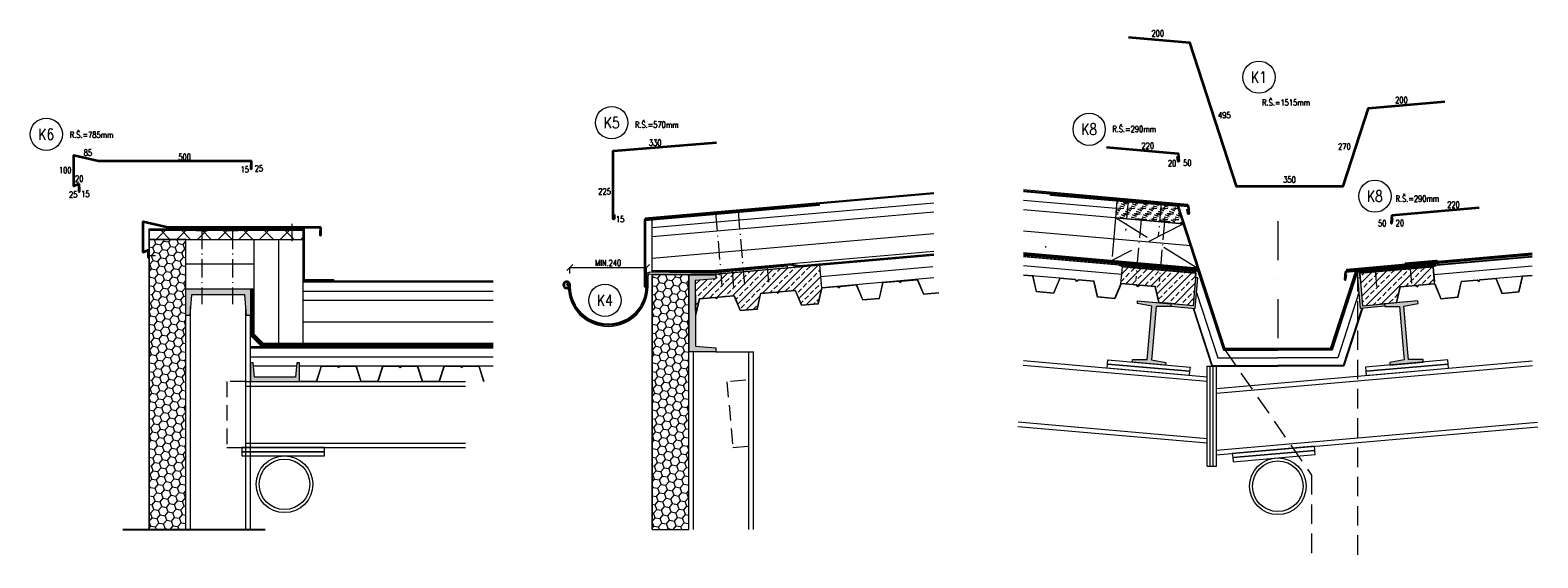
# Model space of a CAD drawing. Header units: millimetres. Extents: x -485339 to 350584, y -2181201 to -313328.
# Tile 7 of 115: x -314240 to -309330, y -1055713 to -1053996. Entities that reach past the tile are written whole.
import ezdxf
from ezdxf.enums import TextEntityAlignment as Align

# ---------------------------------------------------------------- set-up
doc = ezdxf.new("R2010")
doc.units = ezdxf.units.MM
doc.header["$LTSCALE"] = 10
for name, pattern in [('ACAD_ISO10W100', [18.5, 12, -3, 0.5, -3]), ('DASHDOT', [25.4, 12.7, -6.35, 0, -6.35]), ('ČÁRKOVANÁ', [19.05, 12.7, -6.35]), ('ČÁRKOVANÁ2', [9.525, 6.35, -3.175])]:
    doc.linetypes.add(name, pattern=pattern)
doc.layers.get('Defpoints').update_dxf_attribs({"color": 201})
for name, color, linetype, lineweight in [('N_klemp', 220, 'Continuous', 35), ('N_popis', 10, 'Continuous', 18), ('N_čáry_plné', 10, 'Continuous', 18), ('N_čáry_pod', 10, 'ČÁRKOVANÁ', 18), ('N_šrary', 10, 'Continuous', 18), ('St_čáry_plné', 250, 'Continuous', 18), ('St_čáry_pod', 250, 'ČÁRKOVANÁ2', 18), ('St_šrafy', 250, 'Continuous', 18)]:
    doc.layers.add(name, color=color, linetype=linetype, lineweight=lineweight)
doc.styles.get("Standard").update_dxf_attribs({"font": 'simplex.shx', "width": 0.8})
doc.linetypes.add('IZOLACE', pattern='A,0.0001,-0.1,[134,ltypeshp.shx,S=0.1,R=0,X=-0.1,Y=0],-0.2,[134,ltypeshp.shx,S=0.1,R=180,X=0.1,Y=0],-0.1', length=0.4001)
doc.linetypes.add('ZIGZAG', pattern='A,0.00254,-5.08,[131,ltypeshp.shx,S=5.08,R=0,X=-5.08,Y=0],-10.16,[131,ltypeshp.shx,S=5.08,R=180,X=5.08,Y=0],-5.08', length=20.32254)
doc.dimstyles.new('stavební M20', dxfattribs={"dimtxt": 20, "dimasz": 20, "dimexe": 1, "dimexo": 1, "dimgap": 5, "dimtad": 1, "dimdec": 0, "dimtxsty": 'Standard', "dimblk": 'OBLIQUE', "dimcen": 2.5, "dimclrd": 256, "dimclre": 256, "dimclrt": 256, "dimadec": 0, "dimazin": 0, "dimtfac": 1, "dimtdec": 0, "dimtmove": 2, "dimatfit": 3, "dimfxl": 20, "dimfxlon": 1, "dimlwd": -1, "dimlwe": -1, "dimarcsym": 0})

# ---------------------------------------------------------------- blocks, each defined once
blk = doc.blocks.new('_OBLIQUE')
at = {"color": 0, "linetype": 'ByBlock'}
blk.add_line((-0.5, -0.5), (0.5, 0.5), dxfattribs=at)
blk = doc.blocks.new('*D2654')
at = {"layer": 'Defpoints', "color": 0, "transparency": 16777216}
for p in [(-312232.7, -1054768.3), (-312482.7, -1054824.8), (-312232.7, -1054816.5)]:
    blk.add_point(p, dxfattribs=at)
at = {"layer": 'N_popis', "transparency": 16777216}
for p, q in [((-312482.7, -1054788.3), (-312482.7, -1054767.3)), ((-312482.7, -1054768.3), (-312232.7, -1054768.3)), ((-312232.7, -1054788.3), (-312232.7, -1054767.3))]:
    blk.add_line(p, q, dxfattribs=at)
at = {"layer": 'N_popis', "linetype": 'ByBlock', "transparency": 16777216, "xscale": 20, "yscale": 20, "zscale": 20, "rotation": 180}
blk.add_blockref('_OBLIQUE', (-312482.7, -1054768.3), dxfattribs=at)
at = {"layer": 'N_popis', "linetype": 'ByBlock', "transparency": 16777216, "xscale": 20, "yscale": 20, "zscale": 20}
blk.add_blockref('_OBLIQUE', (-312232.7, -1054768.3), dxfattribs=at)
at = {"layer": 'N_popis', "transparency": 16777216, "insert": (-312357.7, -1054753.3), "char_height": 20, "attachment_point": 5}
blk.add_mtext('MIN.240', dxfattribs=at)

msp = doc.modelspace()

# ---------------------------------------------------------------- hatches: boundary and pattern name
at = {"layer": 'N_čáry_plné'}
h = msp.add_hatch(dxfattribs=at)
h.set_pattern_fill('ANSI37', color=256, scale=15)
h.set_pattern_definition([(45, (-1732.045, 716.554), (-33.6759605, 33.6759605), []), (135, (-1732.045, 716.554), (-33.6759605, -33.6759605), [])])
h.paths.add_polyline_path([(-313852.6, -1054676.8), (-313350.6, -1054676.8), (-313350.6, -1054646.8), (-313852.6, -1054646.8)])
h = msp.add_hatch(dxfattribs=at)
h.set_pattern_fill('ANSI33', color=256, scale=5)
h.set_pattern_definition([(45, (1272.872, 0), (-22.4506403, 22.4506403), []), (45, (1295.323, 0), (-22.4506403, 22.4506403), [15.875, -7.9375])])
h.paths.add_polyline_path([(-311673.5, -1054885.2), (-311662, -1054834), (-311665.2, -1054797.3), (-311668.4, -1054760.4), (-312007.6, -1054790.1), (-312007.6, -1054792.7), (-312007.6, -1054805.1), (-312074, -1054810.9), (-312073.9, -1054899.3), (-312072, -1054920.2), (-312060.4, -1054869), (-312008.6, -1054864.5), (-312003.7, -1054868.2), (-311999.5, -1054863.7), (-311947.8, -1054859.1), (-311927.5, -1054907.5), (-311872.7, -1054902.8), (-311861.1, -1054851.5), (-311809.4, -1054847), (-311804.5, -1054850.7), (-311800.3, -1054846.2), (-311748.6, -1054841.7), (-311728.3, -1054890)])
at = {"layer": 'N_šrary'}
h = msp.add_hatch(dxfattribs=at)
h.set_pattern_fill('WOOD2', color=256, angle=45)
h.set_pattern_definition([(153.4349, (4.67, 4.67), (-53.88151612, 17.960549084), [9.638614, -70.6832216]), (184.3987, (-3.9513, 8.9803), (-197.565624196, -17.9604870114), [4.683531, -229.4929116]), (181.8476, (9.3395, 26.5816), (-520.8548621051, -17.9604167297), [11.141304, -545.9241812]), (154.9831, (-1.796, 26.2223), (-197.5656367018, 89.802583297), [5.945988, -291.3533924]), (135, (10.776, 10.776), (-35.9210245, 4e-15), [5.08, -20.32]), (163.4429, (7.1842, 14.3684), (359.2102015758, -107.7632518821), [13.865708, -679.4193676]), (129.2894, (-6.1066, 18.3197), (143.6840635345, -179.6051357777), [5.105349, -250.1615012]), (174.8056, (-9.3395, 22.271), (161.64461943, -17.960433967), [3.967607, -194.412743])])
h.paths.add_polyline_path([(-310622.8, -1054613.6), (-310546.5, -1054620.3), (-310484, -1054625.7), (-310502.1, -1054570.2), (-310701.3, -1054552.8), (-310703.4, -1054576.4), (-310706, -1054606.3)])
h = msp.add_hatch(dxfattribs=at)
h.set_pattern_fill('HONEY', color=253, scale=5, angle=350, style=0)
h.set_pattern_definition([(350, (-1732.045, 716.554), (25.83807637, 9.40429065), [15.875, -31.75]), (110, (-1732.045, 716.554), (-21.0633928, 17.6742852), [15.875, -31.75]), (50, (-1732.045, 716.554), (4.77468357, 27.07857585), [-31.75, 15.875])])
h.paths.add_polyline_path([(-313852.6, -1055620.9), (-313732.6, -1055620.9), (-313732.6, -1054924.2), (-313732.6, -1054837.5), (-313732.6, -1054756.8), (-313732.6, -1054676.8), (-313852.6, -1054676.8)])
h = msp.add_hatch(dxfattribs=at)
h.set_pattern_fill('HONEY', color=253, scale=5, angle=350, style=0)
h.set_pattern_definition([(350, (-94.281, 716.554), (25.83807637, 9.40429065), [15.875, -31.75]), (110, (-94.281, 716.554), (-21.0633928, 17.6742852), [15.875, -31.75]), (50, (-94.281, 716.554), (4.77468357, 27.07857585), [-31.75, 15.875])])
h.paths.add_polyline_path([(-312094.8, -1055620.9), (-312094.8, -1054924.2), (-312094.8, -1054837.5), (-312094.8, -1054792.7), (-312214.8, -1054792.7), (-312214.8, -1055620.9)])
at = {"layer": 'St_šrafy'}
h = msp.add_hatch(dxfattribs=at)
h.set_pattern_fill('ANSI33', color=256, scale=5, angle=180)
h.set_pattern_definition([(45, (0, 0), (-22.4506403, 22.4506403), []), (45, (22.45, 0), (-22.4506403, 22.4506403), [15.875, -7.9375])])
h.paths.add_polyline_path([(-310685.4, -1054790.8), (-310683.3, -1054765.9), (-310444.1, -1054786.8), (-310445.3, -1054801.3), (-310453.3, -1054892.9), (-310509.5, -1054888), (-310509.4, -1054887.5), (-310509.3, -1054886.5), (-310564.1, -1054881.7), (-310575.7, -1054830.5), (-310627.4, -1054826), (-310632.4, -1054829.7), (-310636.5, -1054825.2), (-310688.1, -1054820.7)])
h = msp.add_hatch(dxfattribs=at)
h.set_pattern_fill('ANSI33', color=256, scale=5)
h.paths.add_polyline_path([(-309669.1, -1054790.8), (-309671.3, -1054765.9), (-309910.5, -1054786.8), (-309909.3, -1054801.3), (-309901.2, -1054892.9), (-309845.1, -1054888), (-309845.2, -1054887.5), (-309845.3, -1054886.5), (-309790.5, -1054881.7), (-309778.9, -1054830.5), (-309727.1, -1054826), (-309722.2, -1054829.7), (-309718, -1054825.2), (-309666.5, -1054820.7)])
h = msp.add_hatch(color=253, dxfattribs=at)
h.dxf.hatch_style = 1
h.paths.add_polyline_path([(-312073.7, -1055007.1), (-312073.7, -1055024.6), (-312007.2, -1055030.3), (-312007.2, -1055042.7), (-312094, -1055042.7), (-312094, -1055007.1), (-312094.3, -1054792.7), (-312007.6, -1054792.7), (-312007.6, -1054805.1), (-312074, -1054810.9)])
h = msp.add_hatch(color=253, dxfattribs=at)
h.dxf.hatch_style = 1
h.paths.add_polyline_path([(-310446.1, -1054901.6), (-310437.4, -1054802), (-310445.3, -1054801.3), (-310453.3, -1054892.9), (-310525.1, -1054886.6), (-310525.8, -1054894.6)])
h = msp.add_hatch(color=253, dxfattribs=at)
h.dxf.hatch_style = 1
h.paths.add_polyline_path([(-309908.5, -1054901.6), (-309917.2, -1054802), (-309909.3, -1054801.3), (-309901.2, -1054892.9), (-309829.5, -1054886.6), (-309828.8, -1054894.6)])
h = msp.add_hatch(color=253, dxfattribs=at)
h.dxf.hatch_style = 1
h.paths.add_polyline_path([(-313732.6, -1054837.5), (-313696.9, -1054837.5), (-313522.6, -1054837.5), (-313522.6, -1054924.2), (-313535, -1054924.2), (-313540.7, -1054857.8), (-313696.9, -1054857.8), (-313714.4, -1054857.8), (-313720.2, -1054924.2), (-313732.6, -1054924.2)])
h = msp.add_hatch(color=253, dxfattribs=at)
h.dxf.hatch_style = 1
h.paths.add_polyline_path([(-310572.2, -1054882.5), (-310525.1, -1054886.6), (-310525.8, -1054895.4), (-310573.3, -1054895.4), (-310586.5, -1055046), (-310588.5, -1055068.9), (-310541.7, -1055077.1), (-310542.5, -1055085.9), (-310651.1, -1055076.4), (-310650.3, -1055067.6), (-310602.9, -1055067.6), (-310600.9, -1055044.7), (-310587.7, -1054894.1), (-310634.4, -1054885.9), (-310633.7, -1054877.1), (-310586.6, -1054881.3)])
h = msp.add_hatch(color=253, dxfattribs=at)
h.dxf.hatch_style = 1
h.paths.add_polyline_path([(-309782.4, -1054882.5), (-309829.5, -1054886.6), (-309828.8, -1054895.4), (-309781.3, -1054895.4), (-309768.1, -1055046), (-309766.1, -1055068.9), (-309812.9, -1055077.1), (-309812.1, -1055085.9), (-309703.5, -1055076.4), (-309704.3, -1055067.6), (-309751.7, -1055067.6), (-309753.7, -1055044.7), (-309766.9, -1054894.1), (-309720.2, -1054885.9), (-309720.9, -1054877.1), (-309768, -1054881.3)])
h = msp.add_hatch(color=253, dxfattribs=at)
h.dxf.hatch_style = 1
h.paths.add_polyline_path([(-313522.6, -1055139.8), (-313486.7, -1055139.8), (-313362.6, -1055139.8), (-313362.6, -1055078.1), (-313371.4, -1055078.1), (-313375.5, -1055125.3), (-313486.7, -1055125.3), (-313509.7, -1055125.3), (-313513.7, -1055078.1), (-313522.6, -1055078.1)])

# ---------------------------------------------------------------- linework, layer by layer
at = {"layer": 'Defpoints'}
msp.add_lwpolyline([(-313938.4, -1055620.9), (-313475, -1055620.9)], dxfattribs=at)
at = {"layer": 'N_klemp', "lineweight": 35}
for points in [[(-310663.8, -1054018.6), (-310464.6, -1054036), (-310312.5, -1054504), (-310138.3, -1054504), (-309964.1, -1054504), (-309881.6, -1054250), (-309633.1, -1054228.2)], [(-310702.7, -1054548.2), (-310503.6, -1054565.6), (-310351.5, -1055033.6), (-310177.3, -1055033.6), (-310003.1, -1055033.6), (-309920.6, -1054779.6), (-309672, -1054757.9)], [(-309806.3, -1054597.9), (-309521.4, -1054572.9)], [(-309957, -1054781.2), (-309672.2, -1054756.3)]]:
    msp.add_lwpolyline(points, dxfattribs=at)
for points in [[(-312338.4, -1054595.9), (-312338.4, -1054609.5, -0.414214), (-312339.4, -1054610.5), (-312340.5, -1054610.5, -0.414214), (-312341.5, -1054609.5), (-312341.5, -1054389.8, -0.36397), (-312340.7, -1054388.9), (-312004.9, -1054361)], [(-310735, -1054376.4), (-310501.5, -1054396.8), (-310499.8, -1054421.7, -0.952427), (-310501.9, -1054422), (-310503.8, -1054407.1)], [(-313521.5, -1054431.7), (-313521.5, -1054446.5, 0.414214), (-313520.5, -1054447.5), (-313520.5, -1054447.5, 0.414214), (-313519.5, -1054446.5), (-313519.5, -1054423, 0.414214), (-313520.5, -1054422), (-314017, -1054422, -0.056571), (-314017.2, -1054422), (-314097.2, -1054403.6, 0.48208), (-314098.5, -1054404.6), (-314098.5, -1054501.8, 0.539609), (-314097.1, -1054502.7), (-314082.4, -1054496.4, -0.539609), (-314081, -1054497.3), (-314081, -1054519.8, 0.414214), (-314080, -1054520.8), (-314080, -1054520.8, 0.414214), (-314079, -1054519.8), (-314079, -1054506.9)], [(-312233.7, -1054817.6), (-312233.7, -1054831.2, -0.414214), (-312234.7, -1054832.2), (-312235.8, -1054832.2, -0.414214), (-312236.8, -1054831.2), (-312236.8, -1054611.5, -0.36397), (-312236, -1054610.6), (-311900.2, -1054582.7)], [(-310702.6, -1054547.2), (-310469.1, -1054567.6), (-310467.4, -1054592.6, -0.952427), (-310469.5, -1054592.8), (-310471.4, -1054577.9)], [(-313295.9, -1054647.3), (-313295.9, -1054662.1, 0.414214), (-313294.9, -1054663.1), (-313294.9, -1054663.1, 0.414214), (-313293.9, -1054662.1), (-313293.9, -1054638.6, 0.414214), (-313294.9, -1054637.6), (-313791.3, -1054637.6, -0.056571), (-313791.5, -1054637.6), (-313871.6, -1054619.1, 0.48208), (-313872.8, -1054620.1), (-313872.8, -1054717.3, 0.539609), (-313871.4, -1054718.3), (-313856.7, -1054711.9, -0.539609), (-313855.3, -1054712.8), (-313855.3, -1054735.3, 0.414214), (-313854.3, -1054736.3), (-313854.3, -1054736.3, 0.414214), (-313853.3, -1054735.3), (-313853.3, -1054722.5)], [(-309806.3, -1054597.9), (-309808, -1054622.8, 0.952427), (-309805.9, -1054623.1), (-309804, -1054608.2)], [(-309957, -1054781.2), (-309958.7, -1054806.2, 0.952427), (-309956.6, -1054806.4), (-309954.7, -1054791.5)], [(-312232.7, -1054803), (-312232.7, -1054830, -1.00077), (-312482.7, -1054829.8), (-312482.7, -1054824.8, 6.528163), (-312484.5, -1054830.6, 0.36316), (-312484.6, -1054829.3), (-312492.7, -1054821.2)]]:
    msp.add_lwpolyline(points, format="xyb", dxfattribs=at)
at = {"layer": 'N_čáry_plné', "lineweight": 0}
for p, q in [((-311773.2, -1054769), (-311774, -1054764.1)), ((-312482.7, -1054830), (-312487.6, -1054833.7)), ((-312235.7, -1054830.9), (-312235.7, -1054801.8)), ((-312234.7, -1054827.5), (-312235.7, -1054827.5)), ((-312234.7, -1054801.8), (-312234.7, -1054830.9)), ((-312232.7, -1054793.9), (-312232.7, -1054803)), ((-312227.7, -1054830), (-312227.7, -1054793.9)), ((-312487.4, -1054844.5), (-312486.4, -1054844.3)), ((-312480.4, -1054844.4), (-312481.2, -1054844.6))]:
    msp.add_line(p, q, dxfattribs=at)
at = {"layer": 'N_čáry_plné'}
for points in [[(-312236.8, -1054606.4), (-311297.4, -1054524.2)], [(-312236.8, -1054609.4), (-311297.4, -1054527.2)], [(-310470.3, -1054562.7), (-311005.4, -1054515.9)], [(-310470.7, -1054566.7), (-311005.4, -1054519.9)], [(-310503.4, -1054566.1), (-311005.4, -1054522.1)], [(-310917.9, -1054533.8), (-310917.5, -1054529.8)], [(-310502.1, -1054570.2), (-310917.9, -1054533.8)], [(-312236.8, -1054612.1), (-311671.2, -1054562.6)], [(-312236.8, -1054615.1), (-311671, -1054565.6)], [(-312214.8, -1054667.7), (-311297.4, -1054587.4)], [(-312026.8, -1054592.3), (-311989.3, -1054589)], [(-311953.7, -1054586), (-311916.2, -1054582.8)], [(-311671.2, -1054562.6), (-311671, -1054565.6)], [(-310484, -1054625.7), (-311005.4, -1054580.1)], [(-310701.3, -1054552.8), (-310706, -1054606.3)], [(-310645.6, -1054551.7), (-310683.1, -1054548.4)], [(-310538.5, -1054561.1), (-310576, -1054557.9)], [(-310502.1, -1054570.2), (-310484, -1054625.7)], [(-310470.7, -1054566.7), (-310470.3, -1054562.7)], [(-313387.6, -1054626.4), (-313387.6, -1054682.8)], [(-312214.8, -1054784.2), (-312214.8, -1054613.2)], [(-310603.9, -1054613.3), (-310641.4, -1054610)], [(-310527.6, -1054620), (-310565.1, -1054616.7)], [(-313852.6, -1054642.8), (-313346.6, -1054642.8)], [(-313852.6, -1055620.9), (-313852.6, -1054642.8)], [(-313852.6, -1054646.8), (-313350.6, -1054646.8)], [(-313852.6, -1054676.8), (-313350.6, -1054676.8)], [(-313732.6, -1054837.5), (-313732.6, -1054676.8)], [(-313699.7, -1054648.2), (-313662.1, -1054648.2)], [(-313599.7, -1054648.2), (-313562.1, -1054648.2)], [(-313510.6, -1054837.5), (-313510.6, -1054676.8)], [(-313350.6, -1055014.8), (-313350.6, -1054646.8)], [(-313346.6, -1054807.8), (-313346.6, -1054642.8)], [(-313859.3, -1054729.4), (-313832.2, -1054729.4)], [(-312214.8, -1054778.4), (-312021.6, -1054778.4), (-311297.4, -1054715)], [(-312214.8, -1054791.3), (-312021.5, -1054791.3), (-311297.4, -1054727.9)], [(-311733.2, -1054762.1), (-311297.4, -1054723.9)], [(-310933.8, -1054699), (-310933.5, -1054703)], [(-312214.8, -1054782.4), (-312021.5, -1054782.4), (-311766.5, -1054760.1)], [(-311973.2, -1054780.5), (-311935.7, -1054777.2)], [(-311859.1, -1054770), (-311821.6, -1054766.7)], [(-311766.5, -1054760.1), (-311733.4, -1054766.1)], [(-311766.4, -1054756), (-311733.2, -1054762.1)], [(-311662, -1054834), (-311668.4, -1054760.4)], [(-309879.5, -1054773.8), (-309842, -1054770.6)], [(-309765.5, -1054763.9), (-309728, -1054760.6)], [(-309762.8, -1054752.8), (-309762.6, -1054756.8)], [(-309690.9, -1054758), (-309653.4, -1054754.7)], [(-309556.3, -1054741.8), (-309556, -1054744.8)], [(-313350.6, -1054811.8), (-312732.7, -1054811.8)], [(-313350.6, -1054814.8), (-312732.7, -1054814.8)], [(-313346.6, -1054807.8), (-313250.6, -1054807.8)], [(-313250.6, -1054811.8), (-313250.6, -1054807.8)], [(-312214.8, -1055620.9), (-312214.8, -1054789)], [(-312007.6, -1054792.7), (-312007.6, -1054790.1)], [(-311729, -1054891), (-311672.7, -1054886.1), (-311661.2, -1054834.9), (-311610.5, -1054830.5), (-311605.2, -1054834.5), (-311600.7, -1054829.6), (-311550, -1054825.2), (-311530.1, -1054872.6)], [(-311728.3, -1054890), (-311673.5, -1054885.2), (-311662, -1054834), (-311610.2, -1054829.5), (-311605.3, -1054833.2), (-311601.1, -1054828.7), (-311549.4, -1054824.1), (-311529.1, -1054872.5)], [(-311297.4, -1054802.2), (-311662, -1054834)], [(-311530, -1054873.8), (-311473.8, -1054868.9), (-311462.2, -1054817.6), (-311411.6, -1054813.2), (-311406.2, -1054817.2), (-311401.7, -1054812.4), (-311351.1, -1054807.9), (-311331.2, -1054855.4)], [(-311529.4, -1054872.7), (-311474.6, -1054867.9), (-311463, -1054816.7), (-311411.3, -1054812.2), (-311406.4, -1054815.9), (-311402.2, -1054811.4), (-311350.4, -1054806.9), (-311330.5, -1054854.3)], [(-313350.6, -1054874.8), (-312732.7, -1054874.8)], [(-312073.9, -1054899.3), (-312072, -1054920.2), (-312060.4, -1054869), (-312008.6, -1054864.5), (-312003.7, -1054868.2), (-311999.5, -1054863.7), (-311947.8, -1054859.1), (-311927.5, -1054907.5), (-311872.7, -1054902.8), (-311861.1, -1054851.5), (-311809.4, -1054847), (-311804.5, -1054850.7), (-311800.3, -1054846.2), (-311748.6, -1054841.7), (-311728.3, -1054890.1)], [(-312073.8, -1054909), (-312072.7, -1054921.2), (-312071.1, -1054921.1), (-312059.6, -1054869.9), (-312008.9, -1054865.5), (-312003.6, -1054869.5), (-311999.1, -1054864.6), (-311948.5, -1054860.2), (-311928.2, -1054908.6), (-311871.9, -1054903.7), (-311860.3, -1054852.5), (-311809.7, -1054848.1), (-311804.4, -1054852.1), (-311799.8, -1054847.2), (-311749.2, -1054842.8), (-311729.3, -1054890.2)], [(-311331.2, -1054855.4), (-311281.4, -1054851)], [(-311330.5, -1054854.3), (-311281.4, -1054850)], [(-313480.6, -1055014.8), (-312732.7, -1055014.8)]]:
    msp.add_lwpolyline(points, dxfattribs=at)
at = {"layer": 'N_čáry_plné', "linetype": 'IZOLACE', "ltscale": 6}
for points in [[(-312214.8, -1054637.6), (-311297.4, -1054557.3)], [(-310703.4, -1054576.4), (-311005.4, -1054550)], [(-311665.2, -1054797.3), (-311300.6, -1054765.4)], [(-313350.6, -1054844.8), (-312732.7, -1054844.8)]]:
    msp.add_lwpolyline(points, dxfattribs=at)
at = {"layer": 'N_čáry_plné', "linetype": 'ACAD_ISO10W100', "ltscale": 0.5}
for points in [[(-312008.1, -1054590.7), (-311987.2, -1054829.5)], [(-311934.9, -1054584.4), (-311914, -1054823.2)], [(-310664.4, -1054550), (-310672.9, -1054648.1)], [(-310557.3, -1054559.5), (-310566.8, -1054668.1)], [(-310622.6, -1054611.7), (-310639.8, -1054807.8)], [(-310546.3, -1054618.4), (-310563.5, -1054814.4)], [(-313680.9, -1054648.2), (-313680.9, -1054887.9)], [(-313580.9, -1054648.2), (-313580.9, -1054887.9)], [(-311954.5, -1054778.9), (-311949.6, -1054834.5)], [(-311840.3, -1054768.4), (-311836.2, -1054816)], [(-309860.7, -1054772.2), (-309855.7, -1054830.3)], [(-309746.8, -1054762.2), (-309741.7, -1054820.3)], [(-309672.2, -1054756.3), (-309667.1, -1054814.4)]]:
    msp.add_lwpolyline(points, dxfattribs=at)
at = {"layer": 'N_čáry_plné'}
for points in [[(-313852.6, -1054676.8), (-313350.6, -1054676.8), (-313350.6, -1054646.8), (-313852.6, -1054646.8)], [(-313852.6, -1055620.9), (-313732.6, -1055620.9), (-313732.6, -1054924.2), (-313732.6, -1054837.5), (-313732.6, -1054756.8), (-313732.6, -1054676.8), (-313852.6, -1054676.8)], [(-311673.5, -1054885.2), (-311662, -1054834), (-311665.2, -1054797.3), (-311668.4, -1054760.4), (-312007.6, -1054790.1), (-312007.6, -1054792.7), (-312007.6, -1054805.1), (-312074, -1054810.9), (-312073.9, -1054899.3), (-312072, -1054920.2), (-312060.4, -1054869), (-312008.6, -1054864.5), (-312003.7, -1054868.2), (-311999.5, -1054863.7), (-311947.8, -1054859.1), (-311927.5, -1054907.5), (-311872.7, -1054902.8), (-311861.1, -1054851.5), (-311809.4, -1054847), (-311804.5, -1054850.7), (-311800.3, -1054846.2), (-311748.6, -1054841.7), (-311728.3, -1054890)], [(-312214.8, -1055620.9), (-312094.8, -1055620.9), (-312094.8, -1054924.2), (-312094.8, -1054837.5), (-312094.8, -1054792.7), (-312214.8, -1054792.7)]]:
    msp.add_lwpolyline(points, close=True, dxfattribs=at)
at = {"layer": 'N_čáry_plné', "linetype": 'IZOLACE', "ltscale": 14}
for points in [[(-313430.6, -1055014.8), (-313430.6, -1054676.8)], [(-312214.8, -1054737.9), (-311297.4, -1054657.7)], [(-310460.5, -1054698), (-311005.4, -1054650.4)], [(-313732.6, -1054756.8), (-313510.6, -1054756.8)], [(-313350.6, -1054944.8), (-312732.7, -1054944.8)]]:
    msp.add_lwpolyline(points, dxfattribs=at)
at = {"layer": 'N_čáry_plné', "lineweight": 0}
for points in [[(-311774, -1054764.1), (-312021.1, -1054786.3), (-312224.4, -1054784)], [(-312223.6, -1054789), (-312021.9, -1054790), (-311773.2, -1054769)], [(-312233.8, -1054799.9), (-312232.7, -1054799.9)], [(-312233.8, -1054800.9), (-312232.7, -1054800.9)]]:
    msp.add_lwpolyline(points, dxfattribs=at)
at = {"layer": 'N_čáry_plné'}
for centre in [(-310238.6, -1054148.7), (-312346.4, -1054296.8), (-314187.4, -1054334.7), (-310791.5, -1054318.3), (-309861.1, -1054536.1), (-312368.2, -1054875.2)]:
    msp.add_circle(centre, 52.5, dxfattribs=at)
at = {"layer": 'N_čáry_plné', "lineweight": 0}
for centre, radius, start, end in [((-312222.7, -1054793.9), 10, 100, 180), ((-312492.7, -1054824.8), 11, 356.6335, 285.7728), ((-312489.4, -1054836.4), 2, 4.5803, 105.7728), ((-312489.4, -1054836.4), 1, 4.5803, 105.7728), ((-312407.7, -1054829.8), 81, 184.5803, 190.4073), ((-312407.7, -1054829.8), 74.2, 176.6335, 191.3504), ((-312233.8, -1054801.8), 1.9, 90, 180), ((-312233.8, -1054801.8), 0.9, 90, 180), ((-312222.7, -1054793.9), 5, 100, 180)]:
    msp.add_arc(centre, radius, start, end, dxfattribs=at)
at = {"layer": 'N_čáry_plné'}
msp.add_arc((-312357.7, -1054830), 130, 180, 0, dxfattribs=at)
at = {"layer": 'N_čáry_pod', "ltscale": 0.5, "const_width": 2}
for points in [[(-312236.8, -1054607.9), (-311297.4, -1054525.7)], [(-310470.5, -1054564.7), (-311005.4, -1054517.9)], [(-310502.7, -1054568.1), (-310917.7, -1054531.8)], [(-312236.8, -1054613.6), (-311671.1, -1054564.1)], [(-311733.3, -1054764.1), (-311297.4, -1054725.9)], [(-312214.8, -1054780.4), (-312021.5, -1054780.4), (-311766.5, -1054758.1)], [(-311766.5, -1054758.1), (-311733.3, -1054764.1)], [(-309952.6, -1054774.9), (-309664.8, -1054749.8)], [(-309952.3, -1054777.9), (-309566.1, -1054744.1)], [(-313350.6, -1054813.3), (-312732.7, -1054813.3)]]:
    msp.add_lwpolyline(points, dxfattribs=at)
at = {"layer": 'N_čáry_pod'}
msp.add_lwpolyline([(-310706, -1054606.3), (-310718.2, -1054745.8), (-310440.3, -1054770.1), (-310706, -1054606.3), (-310484, -1054625.7), (-310718.2, -1054745.8)], dxfattribs=at)
at = {"layer": 'N_čáry_pod', "ltscale": 0.7, "const_width": 2}
for points in [[(-313852.6, -1054644.8), (-313348.6, -1054644.8)], [(-313348.6, -1054809.8), (-313348.6, -1054644.8)], [(-313348.6, -1054809.8), (-313250.6, -1054809.8)]]:
    msp.add_lwpolyline(points, dxfattribs=at)
at = {"layer": 'N_čáry_pod', "ltscale": 0.5}
for points in [[(-309917.4, -1054782.8), (-309917.4, -1055713.5)], [(-310351.5, -1055033.6), (-310067.4, -1055444.1), (-310067.4, -1055707.9)]]:
    msp.add_lwpolyline(points, dxfattribs=at)
at = {"layer": 'N_šrary'}
msp.add_lwpolyline([(-310622.8, -1054613.6), (-310546.5, -1054620.3), (-310484, -1054625.7), (-310502.1, -1054570.2), (-310701.3, -1054552.8), (-310703.4, -1054576.4), (-310706, -1054606.3)], close=True, dxfattribs=at)
at = {"layer": 'St_čáry_plné'}
for points in [[(-310484, -1054625.7), (-311005.4, -1054580.1)], [(-310437, -1054770.4), (-311005.4, -1054720.6)], [(-310436, -1054773.5), (-311005.4, -1054723.7)], [(-310435, -1054776.6), (-311005.4, -1054726.7)], [(-310436.2, -1054779.5), (-311005.4, -1054729.7)], [(-310694.8, -1054760.9), (-311005.4, -1054733.7)], [(-309952.4, -1054776.4), (-309349.2, -1054723.7)], [(-309952.2, -1054779.4), (-309349.2, -1054726.7)], [(-309918.9, -1054780.9), (-309349.2, -1054731.1)], [(-309659.8, -1054760.9), (-309349.2, -1054733.7)], [(-309656.2, -1054747.5), (-309349.2, -1054720.6)], [(-310683.3, -1054765.9), (-310694.8, -1054760.9)], [(-310682.3, -1054762), (-310693.2, -1054757.2)], [(-310688.1, -1054820.7), (-310683.3, -1054765.9)], [(-310444.1, -1054786.8), (-310683.3, -1054765.9)], [(-310682.4, -1054756.4), (-310682.7, -1054759.9)], [(-310437.7, -1054781.4), (-310682.7, -1054759.9)], [(-310443.7, -1054782.8), (-310682.3, -1054762)], [(-310445.3, -1054801.3), (-310443.7, -1054782.8)], [(-310437.7, -1054781.4), (-310354.4, -1055037.6), (-310177.3, -1055037.6)], [(-310436.2, -1054779.5), (-310352.9, -1055035.6), (-310177.3, -1055035.6)], [(-309918.9, -1054780.9), (-310001.6, -1055035.6), (-310177.3, -1055035.6)], [(-309917.4, -1054782.8), (-310000.2, -1055037.6), (-310177.3, -1055037.6)], [(-309952.7, -1054773.4), (-309663.6, -1054748.2)], [(-309952.2, -1054779.4), (-309952.7, -1054773.4)], [(-309917.4, -1054782.8), (-309671.8, -1054761.3)], [(-309910.9, -1054782.8), (-309672.3, -1054762)], [(-309909.3, -1054801.3), (-309910.9, -1054782.8)], [(-309910.5, -1054786.8), (-309671.3, -1054765.9)], [(-309762.8, -1054752.8), (-309662.8, -1054744.1)], [(-309672.3, -1054762), (-309661.4, -1054757.2)], [(-309672.2, -1054756.4), (-309671.8, -1054759.9)], [(-309671.3, -1054765.9), (-309659.8, -1054760.9)], [(-309666.5, -1054820.7), (-309671.3, -1054765.9)], [(-309658.6, -1054750.7), (-309663.6, -1054748.2)], [(-309656.2, -1054747.5), (-309662.8, -1054744.1)], [(-310887.5, -1054803.2), (-311005.4, -1054792.9)], [(-310509.3, -1054886.5), (-310564.1, -1054881.7), (-310575.7, -1054830.5), (-310627.4, -1054826), (-310632.4, -1054829.7), (-310636.5, -1054825.2), (-310688.3, -1054820.7), (-310708.6, -1054869.1), (-310763.4, -1054864.3), (-310774.9, -1054813.1), (-310826.7, -1054808.6), (-310831.6, -1054812.3), (-310835.8, -1054807.8), (-310887.5, -1054803.2), (-310907.8, -1054851.6), (-310962.6, -1054846.8), (-310974.2, -1054795.6), (-311005.4, -1054792.9)], [(-310509.4, -1054887.5), (-310564.9, -1054882.6), (-310576.5, -1054831.4), (-310627.2, -1054827), (-310632.5, -1054831), (-310637, -1054826.1), (-310687.6, -1054821.7), (-310707.9, -1054870.1), (-310764.2, -1054865.2), (-310775.8, -1054814), (-310826.4, -1054809.6), (-310831.7, -1054813.6), (-310836.3, -1054808.7), (-310886.9, -1054804.3), (-310907.2, -1054852.7), (-310963.4, -1054847.8), (-310975, -1054796.6), (-311005.4, -1054793.9)], [(-309845.3, -1054886.5), (-309790.5, -1054881.7), (-309778.9, -1054830.5), (-309727.1, -1054826), (-309722.2, -1054829.7), (-309718, -1054825.2), (-309666.3, -1054820.7), (-309646, -1054869.1), (-309591.2, -1054864.3), (-309579.6, -1054813.1), (-309527.9, -1054808.6), (-309523, -1054812.3), (-309518.8, -1054807.8), (-309467.1, -1054803.2), (-309446.8, -1054851.6), (-309392, -1054846.8), (-309380.4, -1054795.6), (-309349.2, -1054792.9)], [(-309845.2, -1054887.5), (-309789.6, -1054882.6), (-309778.1, -1054831.4), (-309727.4, -1054827), (-309722.1, -1054831), (-309717.6, -1054826.1), (-309666.9, -1054821.7), (-309646.7, -1054870.1), (-309590.4, -1054865.2), (-309578.8, -1054814), (-309528.2, -1054809.6), (-309522.9, -1054813.6), (-309518.3, -1054808.7), (-309467.7, -1054804.3), (-309447.4, -1054852.7), (-309391.2, -1054847.8), (-309379.6, -1054796.6), (-309349.2, -1054793.9)], [(-309467.1, -1054803.2), (-309349.2, -1054792.9)], [(-313522.6, -1054837.5), (-313510.6, -1054837.5)], [(-313518.6, -1054988.1), (-313518.6, -1054837.5)], [(-313514.6, -1054986.5), (-313514.6, -1054837.5)], [(-313510.6, -1054984.8), (-313510.6, -1054837.5)], [(-310586.6, -1054881.3), (-310525.1, -1054886.6), (-310525.8, -1054895.4), (-310573.3, -1054895.4), (-310586.5, -1055046), (-310588.5, -1055068.9), (-310541.7, -1055077.1), (-310542.5, -1055085.9), (-310651.1, -1055076.4), (-310650.3, -1055067.6), (-310602.9, -1055067.6), (-310600.9, -1055044.7), (-310587.7, -1054894.1), (-310634.4, -1054885.9), (-310633.7, -1054877.1), (-310572.2, -1054882.5)], [(-309768, -1054881.3), (-309829.5, -1054886.6), (-309828.8, -1054895.4), (-309781.3, -1054895.4), (-309768.1, -1055046), (-309766.1, -1055068.9), (-309812.9, -1055077.1), (-309812.1, -1055085.9), (-309703.5, -1055076.4), (-309704.3, -1055067.6), (-309751.7, -1055067.6), (-309753.7, -1055044.7), (-309766.9, -1054894.1), (-309720.2, -1054885.9), (-309720.9, -1054877.1), (-309782.4, -1054882.5)], [(-313732.6, -1055620.9), (-313732.6, -1054924.2)], [(-313717.7, -1055620.9), (-313717.7, -1054895.6)], [(-313537.4, -1055620.9), (-313537.4, -1054895.6)], [(-313522.6, -1055620.9), (-313522.6, -1054924.2)], [(-312094.8, -1055620.9), (-312094.8, -1054924.2)], [(-310509.3, -1054886.5), (-310509.5, -1054888)], [(-310453.2, -1054901.7), (-310392.2, -1055089.6), (-310177.3, -1055089.6)], [(-310451.3, -1054901.1), (-310390.7, -1055087.6), (-310177.3, -1055087.6)], [(-309903.3, -1054901.1), (-309963.9, -1055087.6), (-310177.3, -1055087.6)], [(-309901.4, -1054901.7), (-309962.4, -1055089.6), (-310177.3, -1055089.6)], [(-309845.3, -1054886.5), (-309845.1, -1054888)], [(-313486.6, -1055025.8), (-313522.6, -1054989.8)], [(-313486.6, -1055025.8), (-313522.6, -1054989.8)], [(-313522.6, -1055025.8), (-312732.7, -1055025.8)], [(-313522.6, -1055029.8), (-312732.7, -1055029.8)], [(-313483.9, -1055022.8), (-313518.6, -1054988.1)], [(-313481.3, -1055019.8), (-313514.6, -1054986.5)], [(-313478.6, -1055016.8), (-313510.6, -1054984.8)], [(-313483.9, -1055022.8), (-312732.7, -1055022.8)], [(-313481.3, -1055019.8), (-312732.7, -1055019.8)], [(-313478.6, -1055016.8), (-312732.7, -1055016.8)], [(-313474.1, -1055021.3), (-313474.1, -1055021.3)], [(-312079.9, -1055620.9), (-312079.9, -1055042.7)], [(-312007.7, -1055042.7), (-311884.8, -1055042.7)], [(-311899.7, -1055620.9), (-311899.7, -1055042.7)], [(-311884.8, -1055620.9), (-311884.8, -1055042.7)], [(-310407.2, -1055124.8), (-311005.4, -1055072.5)], [(-310377.2, -1055162.4), (-309349.2, -1055072.5)], [(-313512.8, -1055088.8), (-313372.3, -1055088.8)], [(-313362.6, -1055138.8), (-313307.6, -1055138.8), (-313291.6, -1055088.8), (-313239.6, -1055088.8), (-313235.1, -1055092.9), (-313230.5, -1055088.8), (-313178.6, -1055088.8), (-313162.6, -1055138.8), (-313107.6, -1055138.8), (-313091.6, -1055088.8), (-313039.6, -1055088.8), (-313035.1, -1055092.9), (-313030.5, -1055088.8), (-312978.6, -1055088.8), (-312962.6, -1055138.8), (-312907.6, -1055138.8), (-312891.6, -1055088.8), (-312839.6, -1055088.8), (-312835.1, -1055092.9), (-312830.5, -1055088.8), (-312778.6, -1055088.8), (-312762.6, -1055138.8)], [(-313362.6, -1055088.8), (-312732.7, -1055088.8)], [(-313362.6, -1055139.8), (-313306.8, -1055139.8), (-313290.8, -1055089.8), (-313240, -1055089.8), (-313235.1, -1055094.3), (-313230.1, -1055089.8), (-313179.3, -1055089.8), (-313163.3, -1055139.8), (-313106.8, -1055139.8), (-313090.8, -1055089.8), (-313040, -1055089.8), (-313035.1, -1055094.3), (-313030.1, -1055089.8), (-312979.3, -1055089.8), (-312963.3, -1055139.8), (-312906.8, -1055139.8), (-312890.8, -1055089.8), (-312840, -1055089.8), (-312835.1, -1055094.3), (-312830.1, -1055089.8), (-312779.3, -1055089.8), (-312763.5, -1055139.1)], [(-310407.2, -1055139.7), (-311006.7, -1055087.3)], [(-310407.2, -1055415), (-310407.2, -1055089.6)], [(-310407.2, -1055089.6), (-310377.2, -1055089.6)], [(-310397.2, -1055415), (-310397.2, -1055089.6)], [(-310387.2, -1055415), (-310387.2, -1055089.6)], [(-310377.2, -1055177.3), (-309347.9, -1055087.3)], [(-310377.2, -1055415), (-310377.2, -1055089.6)], [(-313537.4, -1055139.8), (-312822.2, -1055139.8)], [(-313537.4, -1055154.7), (-312822.2, -1055154.7)], [(-310407.2, -1055325.7), (-311022.8, -1055271.8)], [(-310377.2, -1055363.3), (-309331.8, -1055271.8)], [(-310407.2, -1055340.6), (-311024.1, -1055286.6)], [(-310377.2, -1055378.2), (-309330.5, -1055286.6)], [(-313550.2, -1055354.8), (-312822.2, -1055354.8)], [(-313537.4, -1055339.9), (-312822.2, -1055339.9)], [(-310407.2, -1055415), (-310377.2, -1055415)]]:
    msp.add_lwpolyline(points, dxfattribs=at)
at = {"layer": 'St_čáry_plné', "linetype": 'DASHDOT'}
msp.add_lwpolyline([(-310177.3, -1054617), (-310177.3, -1055094.3)], dxfattribs=at)
at = {"layer": 'St_čáry_plné', "linetype": 'ZIGZAG', "ltscale": 0.5}
for points in [[(-310685.4, -1054790.8), (-311005.4, -1054762.8)], [(-309669.1, -1054790.8), (-309349.2, -1054762.8)], [(-313522.6, -1055058.8), (-312732.7, -1055058.8)]]:
    msp.add_lwpolyline(points, dxfattribs=at)
at = {"layer": 'St_čáry_plné'}
for points in [[(-312073.7, -1055007.1), (-312073.7, -1055024.6), (-312007.2, -1055030.3), (-312007.2, -1055042.7), (-312094, -1055042.7), (-312094, -1055007.1), (-312094.3, -1054792.7), (-312007.6, -1054792.7), (-312007.6, -1054805.1), (-312074, -1054810.9)], [(-313696.9, -1054857.8), (-313714.4, -1054857.8), (-313720.2, -1054924.2), (-313732.6, -1054924.2), (-313732.6, -1054837.5), (-313696.9, -1054837.5), (-313522.6, -1054837.5), (-313522.6, -1054924.2), (-313535, -1054924.2), (-313540.7, -1054857.8)], [(-313486.7, -1055125.3), (-313509.7, -1055125.3), (-313513.7, -1055078.1), (-313522.6, -1055078.1), (-313522.6, -1055139.8), (-313486.7, -1055139.8), (-313362.6, -1055139.8), (-313362.6, -1055078.1), (-313371.4, -1055078.1), (-313375.5, -1055125.3)], [(-310464.3, -1055106.3), (-310731.7, -1055082.9), (-310730.5, -1055069.4), (-310463.1, -1055092.8)], [(-309890.3, -1055106.3), (-309622.9, -1055082.9), (-309624.1, -1055069.4), (-309891.5, -1055092.8)], [(-310465.4, -1055119.7), (-310732.8, -1055096.3), (-310731.7, -1055082.9), (-310464.3, -1055106.3)], [(-309889.1, -1055119.7), (-309621.7, -1055096.3), (-309622.9, -1055082.9), (-309890.3, -1055106.3)], [(-313550.2, -1055368.3), (-313281.8, -1055368.3), (-313281.8, -1055354.8), (-313550.2, -1055354.8)], [(-313550.2, -1055381.8), (-313281.8, -1055381.8), (-313281.8, -1055368.3), (-313550.2, -1055368.3)], [(-310324.2, -1055387.1), (-310056.8, -1055363.7), (-310058, -1055350.3), (-310325.4, -1055373.7)], [(-310323.1, -1055400.6), (-310055.7, -1055377.2), (-310056.8, -1055363.7), (-310324.2, -1055387.1)]]:
    msp.add_lwpolyline(points, close=True, dxfattribs=at)
at = {"layer": 'St_čáry_plné', "linetype": 'IZOLACE', "ltscale": 5}
for points in [[(-310441.6, -1054850.2), (-310372.6, -1055062.6), (-310177.3, -1055062.6)], [(-309913, -1054850.2), (-309982, -1055062.6), (-310177.3, -1055062.6)]]:
    msp.add_lwpolyline(points, dxfattribs=at)
at = {"layer": 'St_čáry_plné'}
for centre, radius in [((-313411.7, -1055474.1), 92.3), ((-313411.7, -1055474.1), 82.3), ((-310177.1, -1055480.5), 92.3), ((-310177.1, -1055480.5), 82.3)]:
    msp.add_circle(centre, radius, dxfattribs=at)
at = {"layer": 'St_čáry_pod', "ltscale": 0.5, "const_width": 2}
for points in [[(-310436.5, -1054771.9), (-311005.4, -1054722.1)], [(-310682.4, -1054756.4), (-311005.4, -1054728.2)], [(-309672.2, -1054756.4), (-309349.2, -1054728.2)], [(-309657.4, -1054749.1), (-309349.2, -1054722.1)], [(-309762.7, -1054754.8), (-309663.2, -1054746.1)], [(-309657.1, -1054749.3), (-309663.7, -1054745.8)], [(-313520.6, -1054989), (-313520.6, -1054838.3)], [(-313512.6, -1054985.6), (-313512.6, -1054838.3)], [(-313485.2, -1055024.3), (-313520.6, -1054989)], [(-313479.9, -1055018.3), (-313512.6, -1054985.6)], [(-313485.2, -1055024.3), (-312732.7, -1055024.3)], [(-313479.9, -1055018.3), (-312732.7, -1055018.3)]]:
    msp.add_lwpolyline(points, dxfattribs=at)
at = {"layer": 'St_čáry_pod', "const_width": 2}
for points in [[(-310435.5, -1054775), (-311005.4, -1054725.2)], [(-310694.3, -1054758.9), (-311005.4, -1054731.7)], [(-309660.3, -1054758.9), (-309349.2, -1054731.7)], [(-309556.1, -1054743.3), (-309349.2, -1054725.2)], [(-310682.8, -1054763.9), (-310694.3, -1054758.9)], [(-310443.9, -1054784.8), (-310682.8, -1054763.9)], [(-309910.7, -1054784.8), (-309671.8, -1054763.9)], [(-309671.8, -1054763.9), (-309660.3, -1054758.9)], [(-313516.6, -1054987.3), (-313516.6, -1054838.3)], [(-313522.6, -1055027.8), (-312732.7, -1055027.8)], [(-313482.6, -1055021.3), (-313516.6, -1054987.3)], [(-313482.6, -1055021.3), (-312732.7, -1055021.3)]]:
    msp.add_lwpolyline(points, dxfattribs=at)
at = {"layer": 'St_čáry_pod', "ltscale": 0.8}
for points in [[(-313537.4, -1055139.8), (-313599.3, -1055139.8), (-313599.3, -1055354.8), (-313550.2, -1055354.8)], [(-311909.3, -1055134.8), (-311970.9, -1055140.2), (-311952.2, -1055354.4), (-311903.3, -1055350.1)]]:
    msp.add_lwpolyline(points, dxfattribs=at)
at = {"layer": 'St_šrafy'}
for points in [[(-310685.4, -1054790.8), (-310683.3, -1054765.9), (-310444.1, -1054786.8), (-310445.3, -1054801.3), (-310453.3, -1054892.9), (-310509.5, -1054888), (-310509.4, -1054887.5), (-310509.3, -1054886.5), (-310564.1, -1054881.7), (-310575.7, -1054830.5), (-310627.4, -1054826), (-310632.4, -1054829.7), (-310636.5, -1054825.2), (-310688.1, -1054820.7)], [(-309669.1, -1054790.8), (-309671.3, -1054765.9), (-309910.5, -1054786.8), (-309909.3, -1054801.3), (-309901.2, -1054892.9), (-309845.1, -1054888), (-309845.2, -1054887.5), (-309845.3, -1054886.5), (-309790.5, -1054881.7), (-309778.9, -1054830.5), (-309727.1, -1054826), (-309722.2, -1054829.7), (-309718, -1054825.2), (-309666.5, -1054820.7)], [(-310446.1, -1054901.6), (-310437.4, -1054802), (-310445.3, -1054801.3), (-310453.3, -1054892.9), (-310525.1, -1054886.6), (-310525.8, -1054894.6)], [(-309908.5, -1054901.6), (-309917.2, -1054802), (-309909.3, -1054801.3), (-309901.2, -1054892.9), (-309829.5, -1054886.6), (-309828.8, -1054894.6)], [(-310572.2, -1054882.5), (-310525.1, -1054886.6), (-310525.8, -1054895.4), (-310573.3, -1054895.4), (-310586.5, -1055046), (-310588.5, -1055068.9), (-310541.7, -1055077.1), (-310542.5, -1055085.9), (-310651.1, -1055076.4), (-310650.3, -1055067.6), (-310602.9, -1055067.6), (-310600.9, -1055044.7), (-310587.7, -1054894.1), (-310634.4, -1054885.9), (-310633.7, -1054877.1), (-310586.6, -1054881.3)], [(-309782.4, -1054882.5), (-309829.5, -1054886.6), (-309828.8, -1054895.4), (-309781.3, -1054895.4), (-309768.1, -1055046), (-309766.1, -1055068.9), (-309812.9, -1055077.1), (-309812.1, -1055085.9), (-309703.5, -1055076.4), (-309704.3, -1055067.6), (-309751.7, -1055067.6), (-309753.7, -1055044.7), (-309766.9, -1054894.1), (-309720.2, -1054885.9), (-309720.9, -1054877.1), (-309768, -1054881.3)]]:
    msp.add_lwpolyline(points, close=True, dxfattribs=at)

# ---------------------------------------------------------------- texts
at = {"layer": 'N_klemp', "lineweight": 35, "width": 0.8}
for s, p in [('R.Š.=1515mm', (-310228.5, -1054241.3)), ('R.Š.=570mm', (-312270.7, -1054313.4)), ('R.Š.=785mm', (-314111, -1054346.1)), ('R.Š.=290mm', (-310716.2, -1054327.6)), ('R.Š.=290mm', (-309793.9, -1054554.1))]:
    msp.add_text(s, height=20, dxfattribs=at).set_placement(p)
at = {"layer": 'N_popis', "width": 0.8}
for s, p in [('200', (-310588.6, -1054016)), ('200', (-309795.2, -1054232.8)), ('495', (-310371.9, -1054282.1)), ('85', (-314065.5, -1054404.6)), ('330', (-312225.2, -1054371.9)), ('220', (-310621.3, -1054382)), ('270', (-309981, -1054384.3)), ('100', (-314146.4, -1054461.5)), ('500', (-313757.5, -1054418.5)), ('15', (-313555.2, -1054459.1)), ('25', (-313508.7, -1054455.7)), ('20', (-310535.3, -1054438.9)), ('50', (-310485.4, -1054437.7)), ('20', (-314093.8, -1054489)), ('350', (-310159.5, -1054492.1)), ('25', (-314113.5, -1054540.9)), ('15', (-314073.8, -1054538.9)), ('225', (-312390.1, -1054530.6)), ('220', (-309625.7, -1054573.6)), ('15', (-312332.6, -1054621.1)), ('50', (-309851.1, -1054634.6)), ('20', (-309793.6, -1054633.4))]:
    msp.add_text(s, height=20, dxfattribs=at).set_placement(p)
for s, p in [('K1', (-310238.6, -1054148.7)), ('K5', (-312346.4, -1054296.8)), ('K6', (-314187.4, -1054334.7)), ('K8', (-310791.5, -1054318.3)), ('K8', (-309861.1, -1054536.1)), ('K4', (-312368.2, -1054875.2))]:
    msp.add_text(s, height=36.7, dxfattribs=at).set_placement(p, align=Align.MIDDLE_CENTER)

# ---------------------------------------------------------------- dimensions: what is measured, and where the dimension line sits
at = {"layer": 'N_popis'}
dim = msp.add_linear_dim(base=(-312232.7, -1054768.3), p1=(-312482.7, -1054824.8), p2=(-312232.7, -1054816.5), text='MIN.240', dimstyle='stavební M20', override={"dimtxsty": 'Standard'}, dxfattribs=at)
dim.commit()
dim.dimension.update_dxf_attribs({"geometry": '*D2654', "text_midpoint": (-312357.7, -1054753.3)})

doc.saveas('drawing.dxf')
